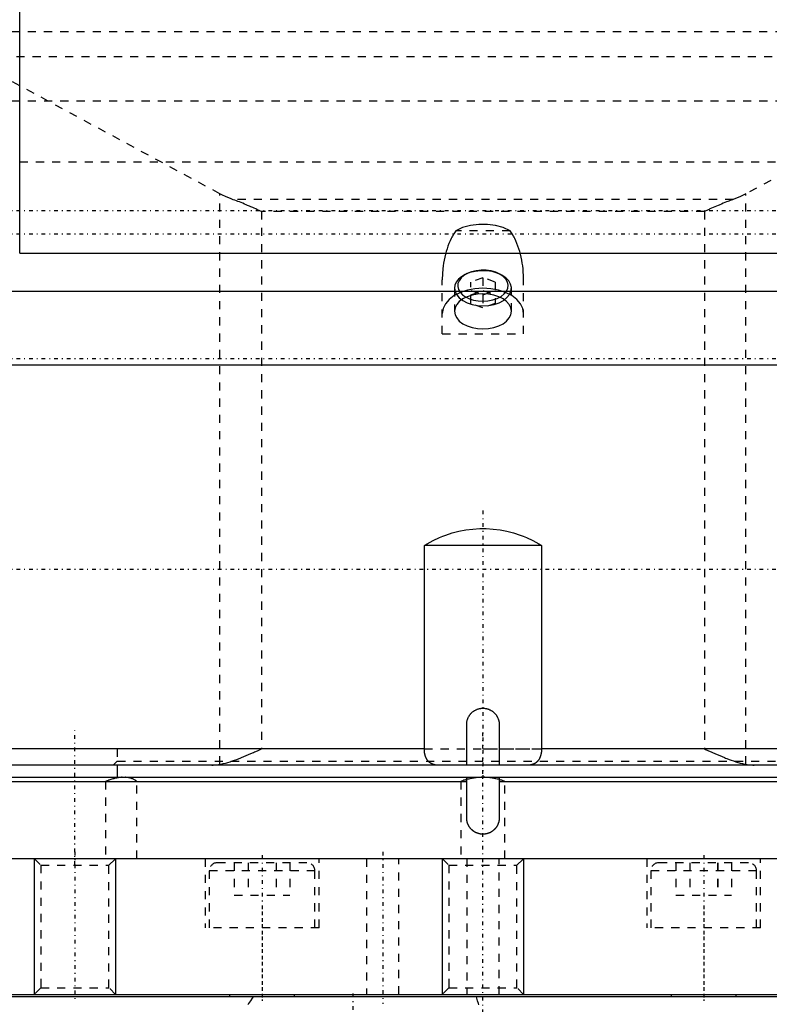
# Model space of a CAD drawing. Extents: x -109 to 109, y -1 to 737.
# Tile 3 of 13: x -57 to 35, y 169 to 290. Entities that reach past the tile are written whole.
import ezdxf

# ---------------------------------------------------------------- set-up
doc = ezdxf.new("R2010")
doc.units = 0
doc.linetypes.add('CENTER', pattern=[1.5, 0.45, -0.5, 0.05, -0.5])
doc.linetypes.add('DASHED', pattern=[2, 1, -1])
for name, color, linetype in [('AM_0', 7, 'CONTINUOUS'), ('AM_10', 7, 'CONTINUOUS'), ('AM_3', 7, 'DASHED'), ('AM_7', 7, 'CENTER')]:
    doc.layers.add(name, color=color, linetype=linetype)

msp = doc.modelspace()

# ---------------------------------------------------------------- linework, layer by layer
at = {"layer": 'AM_0', "color": 7, "linetype": 'CONTINUOUS'}
for p, q in [((-57, 261), (-57, 318)), ((-57, 261), (57, 261)), ((61, 256.27), (-61, 256.27)), ((61, 247.19), (-61, 247.19)), ((-7.21, 200), (-7.21, 225)), ((7.21, 225), (-7.21, 225)), ((7.21, 225), (7.21, 200)), ((-2, 198), (-2, 203)), ((2, 203), (2, 198)), ((-7.21, 200), (-67, 200)), ((67, 200), (7.21, 200)), ((85, 198), (-85, 198)), ((-45, 198), (-45, 196.5)), ((-62.5, 196.5), (49.63, 196.5)), ((-2, 191.5), (-2, 196.5)), ((2, 196.5), (2, 191.5)), ((-62.94, 196), (-2, 196)), ((2, 196), (49.63, 196)), ((-79.5, 186.5), (79.5, 186.5)), ((-79.5, 169.8), (79.5, 169.8)), ((-31.17, 169.8), (-31.17, 169.5)), ((-31.17, 169.8), (-31.17, 169.5)), ((-23.17, 169.5), (-23.17, 169.8)), ((23.17, 169.8), (23.17, 169.5)), ((23.17, 169.8), (23.17, 169.5)), ((31.17, 169.5), (31.17, 169.8)), ((77, 169.5), (-77, 169.5))]:
    msp.add_line(p, q, dxfattribs=at)
for points in [[(-7.21, 225, 0), (-6.87, 225.21, 0), (-6.12, 225.63, 0), (-5.34, 226, 0), (-4.95, 226.16, 0), (-4.57, 226.3, 0), (-3.78, 226.56, 0), (-2.95, 226.77, 0), (-2.1, 226.94, 0), (-1.24, 227.04, 0), (-0.4, 227.1, 0), (0, 227.1, 0), (0.4, 227.1, 0), (1.24, 227.04, 0), (2.1, 226.94, 0), (2.95, 226.77, 0), (3.78, 226.56, 0), (4.57, 226.3, 0), (4.95, 226.16, 0), (5.34, 226, 0), (6.12, 225.63, 0), (6.87, 225.21, 0), (7.21, 225, 0)], [(-2, 203, 0), (-2, 203.03, 0), (-2, 203.08, 0), (-1.99, 203.14, 0), (-1.99, 203.17, 0), (-1.99, 203.2, 0), (-1.98, 203.26, 0), (-1.98, 203.31, 0), (-1.97, 203.37, 0), (-1.95, 203.43, 0), (-1.94, 203.49, 0), (-1.93, 203.51, 0), (-1.92, 203.54, 0), (-1.91, 203.6, 0), (-1.89, 203.66, 0), (-1.87, 203.71, 0), (-1.85, 203.77, 0), (-1.82, 203.82, 0), (-1.81, 203.85, 0), (-1.8, 203.87, 0), (-1.77, 203.93, 0), (-1.74, 203.98, 0), (-1.73, 204, 0), (-1.71, 204.03, 0), (-1.68, 204.08, 0), (-1.65, 204.13, 0), (-1.63, 204.15, 0), (-1.62, 204.18, 0), (-1.58, 204.22, 0), (-1.55, 204.27, 0), (-1.51, 204.31, 0), (-1.47, 204.35, 0), (-1.43, 204.39, 0), (-1.41, 204.41, 0), (-1.39, 204.43, 0), (-1.35, 204.47, 0), (-1.31, 204.51, 0), (-1.27, 204.55, 0), (-1.22, 204.58, 0), (-1.18, 204.62, 0), (-1.15, 204.63, 0), (-1.13, 204.65, 0), (-1.08, 204.68, 0), (-1.03, 204.71, 0), (-0.98, 204.74, 0), (-0.93, 204.77, 0), (-0.87, 204.8, 0), (-0.85, 204.81, 0), (-0.82, 204.82, 0), (-0.77, 204.85, 0), (-0.71, 204.87, 0), (-0.66, 204.89, 0), (-0.6, 204.91, 0), (-0.54, 204.92, 0), (-0.51, 204.93, 0), (-0.49, 204.94, 0), (-0.43, 204.95, 0), (-0.37, 204.97, 0), (-0.31, 204.98, 0), (-0.26, 204.98, 0), (-0.2, 204.99, 0), (-0.17, 204.99, 0), (-0.14, 204.99, 0), (-0.08, 205, 0), (-0.03, 205, 0), (0, 205, 0), (0.03, 205, 0), (0.08, 205, 0), (0.14, 204.99, 0), (0.17, 204.99, 0), (0.2, 204.99, 0), (0.26, 204.98, 0), (0.31, 204.98, 0), (0.37, 204.97, 0), (0.43, 204.95, 0), (0.49, 204.94, 0), (0.51, 204.93, 0), (0.54, 204.92, 0), (0.6, 204.91, 0), (0.66, 204.89, 0), (0.71, 204.87, 0), (0.77, 204.85, 0), (0.82, 204.82, 0), (0.85, 204.81, 0), (0.87, 204.8, 0), (0.93, 204.77, 0), (0.98, 204.74, 0), (1.03, 204.71, 0), (1.08, 204.68, 0), (1.13, 204.65, 0), (1.15, 204.63, 0), (1.18, 204.62, 0), (1.22, 204.58, 0), (1.27, 204.55, 0), (1.31, 204.51, 0), (1.35, 204.47, 0), (1.39, 204.43, 0), (1.41, 204.41, 0), (1.43, 204.39, 0), (1.47, 204.35, 0), (1.51, 204.31, 0), (1.55, 204.27, 0), (1.58, 204.22, 0), (1.62, 204.18, 0), (1.63, 204.15, 0), (1.65, 204.13, 0), (1.68, 204.08, 0), (1.71, 204.03, 0), (1.73, 204, 0), (1.74, 203.98, 0), (1.77, 203.93, 0), (1.8, 203.87, 0), (1.81, 203.85, 0), (1.82, 203.82, 0), (1.85, 203.77, 0), (1.87, 203.71, 0), (1.89, 203.66, 0), (1.91, 203.6, 0), (1.92, 203.54, 0), (1.93, 203.51, 0), (1.94, 203.49, 0), (1.95, 203.43, 0), (1.97, 203.37, 0), (1.98, 203.31, 0), (1.98, 203.26, 0), (1.99, 203.2, 0), (1.99, 203.17, 0), (1.99, 203.14, 0), (2, 203.08, 0), (2, 203.03, 0), (2, 203, 0)], [(-5.48, 198, 0), (-5.55, 198, 0), (-5.71, 198.01, 0), (-5.86, 198.03, 0), (-5.93, 198.04, 0), (-6.01, 198.06, 0), (-6.15, 198.1, 0), (-6.23, 198.13, 0), (-6.25, 198.14, 0), (-6.28, 198.15, 0), (-6.29, 198.16, 0), (-6.3, 198.16, 0), (-6.32, 198.17, 0), (-6.34, 198.19, 0), (-6.37, 198.2, 0), (-6.39, 198.21, 0), (-6.41, 198.22, 0), (-6.42, 198.23, 0), (-6.43, 198.24, 0), (-6.45, 198.25, 0), (-6.47, 198.26, 0), (-6.49, 198.28, 0), (-6.51, 198.29, 0), (-6.53, 198.3, 0), (-6.54, 198.31, 0), (-6.55, 198.32, 0), (-6.57, 198.34, 0), (-6.59, 198.35, 0), (-6.61, 198.37, 0), (-6.63, 198.38, 0), (-6.65, 198.4, 0), (-6.66, 198.41, 0), (-6.67, 198.42, 0), (-6.68, 198.44, 0), (-6.7, 198.46, 0), (-6.71, 198.46, 0), (-6.72, 198.47, 0), (-6.74, 198.49, 0), (-6.75, 198.51, 0), (-6.76, 198.52, 0), (-6.77, 198.53, 0), (-6.78, 198.55, 0), (-6.8, 198.57, 0), (-6.82, 198.59, 0), (-6.83, 198.61, 0), (-6.85, 198.64, 0), (-6.85, 198.65, 0), (-6.86, 198.66, 0), (-6.88, 198.68, 0), (-6.89, 198.7, 0), (-6.9, 198.73, 0), (-6.92, 198.75, 0), (-6.93, 198.77, 0), (-6.94, 198.79, 0), (-6.94, 198.8, 0), (-6.96, 198.82, 0), (-6.97, 198.85, 0), (-6.98, 198.88, 0), (-7, 198.9, 0), (-7.01, 198.93, 0), (-7.01, 198.94, 0), (-7.02, 198.96, 0), (-7.03, 198.99, 0), (-7.04, 199.01, 0), (-7.05, 199.04, 0), (-7.06, 199.07, 0), (-7.07, 199.1, 0), (-7.08, 199.12, 0), (-7.08, 199.13, 0), (-7.09, 199.16, 0), (-7.1, 199.19, 0), (-7.11, 199.22, 0), (-7.12, 199.26, 0), (-7.13, 199.29, 0), (-7.13, 199.3, 0), (-7.14, 199.32, 0), (-7.14, 199.35, 0), (-7.15, 199.38, 0), (-7.15, 199.4, 0), (-7.16, 199.42, 0), (-7.16, 199.45, 0), (-7.17, 199.48, 0), (-7.17, 199.5, 0), (-7.17, 199.51, 0), (-7.18, 199.55, 0), (-7.18, 199.58, 0), (-7.19, 199.61, 0), (-7.19, 199.65, 0), (-7.2, 199.68, 0), (-7.2, 199.7, 0), (-7.2, 199.72, 0), (-7.2, 199.75, 0), (-7.2, 199.78, 0), (-7.21, 199.82, 0), (-7.21, 199.85, 0), (-7.21, 199.88, 0), (-7.21, 199.9, 0), (-7.21, 199.92, 0), (-7.21, 199.95, 0), (-7.21, 199.98, 0), (-7.21, 200, 0)], [(7.21, 200, 0), (7.21, 199.98, 0), (7.21, 199.95, 0), (7.21, 199.92, 0), (7.21, 199.9, 0), (7.21, 199.88, 0), (7.21, 199.85, 0), (7.21, 199.82, 0), (7.2, 199.78, 0), (7.2, 199.75, 0), (7.2, 199.72, 0), (7.2, 199.7, 0), (7.2, 199.68, 0), (7.19, 199.65, 0), (7.19, 199.61, 0), (7.18, 199.58, 0), (7.18, 199.55, 0), (7.17, 199.51, 0), (7.17, 199.5, 0), (7.17, 199.48, 0), (7.16, 199.45, 0), (7.16, 199.42, 0), (7.15, 199.4, 0), (7.15, 199.38, 0), (7.14, 199.35, 0), (7.14, 199.32, 0), (7.13, 199.3, 0), (7.13, 199.29, 0), (7.12, 199.26, 0), (7.11, 199.22, 0), (7.1, 199.19, 0), (7.09, 199.16, 0), (7.08, 199.13, 0), (7.08, 199.12, 0), (7.07, 199.1, 0), (7.06, 199.07, 0), (7.05, 199.04, 0), (7.04, 199.01, 0), (7.03, 198.99, 0), (7.02, 198.96, 0), (7.01, 198.94, 0), (7.01, 198.93, 0), (7, 198.9, 0), (6.98, 198.88, 0), (6.97, 198.85, 0), (6.96, 198.82, 0), (6.94, 198.8, 0), (6.94, 198.79, 0), (6.93, 198.77, 0), (6.92, 198.75, 0), (6.9, 198.73, 0), (6.89, 198.7, 0), (6.88, 198.68, 0), (6.86, 198.66, 0), (6.85, 198.65, 0), (6.85, 198.64, 0), (6.83, 198.61, 0), (6.82, 198.59, 0), (6.8, 198.57, 0), (6.78, 198.55, 0), (6.77, 198.53, 0), (6.76, 198.52, 0), (6.75, 198.51, 0), (6.74, 198.49, 0), (6.72, 198.47, 0), (6.71, 198.46, 0), (6.7, 198.46, 0), (6.68, 198.44, 0), (6.67, 198.42, 0), (6.66, 198.41, 0), (6.65, 198.4, 0), (6.63, 198.38, 0), (6.61, 198.37, 0), (6.59, 198.35, 0), (6.57, 198.34, 0), (6.55, 198.32, 0), (6.54, 198.31, 0), (6.53, 198.3, 0), (6.51, 198.29, 0), (6.49, 198.28, 0), (6.47, 198.26, 0), (6.45, 198.25, 0), (6.43, 198.24, 0), (6.42, 198.23, 0), (6.41, 198.22, 0), (6.39, 198.21, 0), (6.37, 198.2, 0), (6.34, 198.19, 0), (6.32, 198.17, 0), (6.3, 198.16, 0), (6.29, 198.16, 0), (6.28, 198.15, 0), (6.25, 198.14, 0), (6.23, 198.13, 0), (6.15, 198.1, 0), (6.01, 198.06, 0), (5.93, 198.04, 0), (5.86, 198.03, 0), (5.71, 198.01, 0), (5.55, 198, 0), (5.48, 198, 0)], [(0, 189.5, 0), (-0.01, 189.5, 0), (-0.04, 189.5, 0), (-0.07, 189.5, 0), (-0.08, 189.5, 0), (-0.1, 189.5, 0), (-0.13, 189.5, 0), (-0.16, 189.51, 0), (-0.18, 189.51, 0), (-0.21, 189.51, 0), (-0.24, 189.51, 0), (-0.26, 189.52, 0), (-0.27, 189.52, 0), (-0.3, 189.52, 0), (-0.33, 189.53, 0), (-0.36, 189.53, 0), (-0.38, 189.54, 0), (-0.41, 189.54, 0), (-0.43, 189.55, 0), (-0.44, 189.55, 0), (-0.47, 189.56, 0), (-0.5, 189.56, 0), (-0.51, 189.57, 0), (-0.53, 189.57, 0), (-0.56, 189.58, 0), (-0.58, 189.59, 0), (-0.6, 189.59, 0), (-0.61, 189.6, 0), (-0.64, 189.61, 0), (-0.67, 189.62, 0), (-0.7, 189.63, 0), (-0.72, 189.64, 0), (-0.75, 189.65, 0), (-0.77, 189.65, 0), (-0.78, 189.66, 0), (-0.81, 189.67, 0), (-0.83, 189.68, 0), (-0.86, 189.69, 0), (-0.89, 189.71, 0), (-0.91, 189.72, 0), (-0.93, 189.73, 0), (-0.94, 189.73, 0), (-0.97, 189.75, 0), (-0.99, 189.76, 0), (-1.02, 189.78, 0), (-1.04, 189.79, 0), (-1.07, 189.81, 0), (-1.08, 189.82, 0), (-1.09, 189.82, 0), (-1.12, 189.84, 0), (-1.14, 189.86, 0), (-1.16, 189.87, 0), (-1.19, 189.89, 0), (-1.21, 189.91, 0), (-1.22, 189.92, 0), (-1.23, 189.93, 0), (-1.26, 189.94, 0), (-1.28, 189.96, 0), (-1.3, 189.98, 0), (-1.32, 190, 0), (-1.34, 190.02, 0), (-1.35, 190.03, 0), (-1.36, 190.04, 0), (-1.38, 190.06, 0), (-1.4, 190.08, 0), (-1.41, 190.09, 0), (-1.42, 190.1, 0), (-1.44, 190.12, 0), (-1.46, 190.14, 0), (-1.47, 190.15, 0), (-1.48, 190.16, 0), (-1.5, 190.18, 0), (-1.52, 190.2, 0), (-1.54, 190.22, 0), (-1.56, 190.24, 0), (-1.57, 190.27, 0), (-1.58, 190.28, 0), (-1.59, 190.29, 0), (-1.61, 190.31, 0), (-1.63, 190.34, 0), (-1.64, 190.36, 0), (-1.66, 190.38, 0), (-1.68, 190.41, 0), (-1.68, 190.42, 0), (-1.69, 190.43, 0), (-1.71, 190.46, 0), (-1.72, 190.48, 0), (-1.74, 190.51, 0), (-1.75, 190.53, 0), (-1.77, 190.56, 0), (-1.77, 190.57, 0), (-1.78, 190.59, 0), (-1.79, 190.61, 0), (-1.81, 190.64, 0), (-1.82, 190.67, 0), (-1.83, 190.69, 0), (-1.84, 190.72, 0), (-1.85, 190.73, 0), (-1.85, 190.75, 0), (-1.86, 190.78, 0), (-1.87, 190.8, 0), (-1.88, 190.83, 0), (-1.89, 190.86, 0), (-1.9, 190.89, 0), (-1.91, 190.9, 0), (-1.91, 190.92, 0), (-1.92, 190.94, 0), (-1.93, 190.97, 0), (-1.93, 190.99, 0), (-1.94, 191, 0), (-1.94, 191.03, 0), (-1.95, 191.06, 0), (-1.95, 191.07, 0), (-1.96, 191.09, 0), (-1.96, 191.12, 0), (-1.97, 191.14, 0), (-1.97, 191.17, 0), (-1.98, 191.2, 0), (-1.98, 191.23, 0), (-1.98, 191.24, 0), (-1.99, 191.26, 0), (-1.99, 191.29, 0), (-1.99, 191.32, 0), (-1.99, 191.34, 0), (-2, 191.37, 0), (-2, 191.4, 0), (-2, 191.42, 0), (-2, 191.43, 0), (-2, 191.46, 0), (-2, 191.49, 0), (-2, 191.5, 0)], [(2, 191.5, 0), (2, 191.49, 0), (2, 191.46, 0), (2, 191.43, 0), (2, 191.42, 0), (2, 191.4, 0), (2, 191.37, 0), (1.99, 191.34, 0), (1.99, 191.32, 0), (1.99, 191.29, 0), (1.99, 191.26, 0), (1.98, 191.24, 0), (1.98, 191.23, 0), (1.98, 191.2, 0), (1.97, 191.17, 0), (1.97, 191.14, 0), (1.96, 191.12, 0), (1.96, 191.09, 0), (1.95, 191.07, 0), (1.95, 191.06, 0), (1.94, 191.03, 0), (1.94, 191, 0), (1.93, 190.99, 0), (1.93, 190.97, 0), (1.92, 190.94, 0), (1.91, 190.92, 0), (1.91, 190.9, 0), (1.9, 190.89, 0), (1.89, 190.86, 0), (1.88, 190.83, 0), (1.87, 190.8, 0), (1.86, 190.78, 0), (1.85, 190.75, 0), (1.85, 190.73, 0), (1.84, 190.72, 0), (1.83, 190.69, 0), (1.82, 190.67, 0), (1.81, 190.64, 0), (1.79, 190.61, 0), (1.78, 190.59, 0), (1.77, 190.57, 0), (1.77, 190.56, 0), (1.75, 190.53, 0), (1.74, 190.51, 0), (1.72, 190.48, 0), (1.71, 190.46, 0), (1.69, 190.43, 0), (1.68, 190.42, 0), (1.68, 190.41, 0), (1.66, 190.38, 0), (1.64, 190.36, 0), (1.63, 190.34, 0), (1.61, 190.31, 0), (1.59, 190.29, 0), (1.58, 190.28, 0), (1.57, 190.27, 0), (1.56, 190.24, 0), (1.54, 190.22, 0), (1.52, 190.2, 0), (1.5, 190.18, 0), (1.48, 190.16, 0), (1.47, 190.15, 0), (1.46, 190.14, 0), (1.44, 190.12, 0), (1.42, 190.1, 0), (1.41, 190.09, 0), (1.4, 190.08, 0), (1.38, 190.06, 0), (1.36, 190.04, 0), (1.35, 190.03, 0), (1.34, 190.02, 0), (1.32, 190, 0), (1.3, 189.98, 0), (1.28, 189.96, 0), (1.26, 189.94, 0), (1.23, 189.93, 0), (1.22, 189.92, 0), (1.21, 189.91, 0), (1.19, 189.89, 0), (1.16, 189.87, 0), (1.14, 189.86, 0), (1.12, 189.84, 0), (1.09, 189.82, 0), (1.08, 189.82, 0), (1.07, 189.81, 0), (1.04, 189.79, 0), (1.02, 189.78, 0), (0.99, 189.76, 0), (0.97, 189.75, 0), (0.94, 189.73, 0), (0.93, 189.73, 0), (0.91, 189.72, 0), (0.89, 189.71, 0), (0.86, 189.69, 0), (0.83, 189.68, 0), (0.81, 189.67, 0), (0.78, 189.66, 0), (0.77, 189.65, 0), (0.75, 189.65, 0), (0.72, 189.64, 0), (0.7, 189.63, 0), (0.67, 189.62, 0), (0.64, 189.61, 0), (0.61, 189.6, 0), (0.6, 189.59, 0), (0.58, 189.59, 0), (0.56, 189.58, 0), (0.53, 189.57, 0), (0.51, 189.57, 0), (0.5, 189.56, 0), (0.47, 189.56, 0), (0.44, 189.55, 0), (0.43, 189.55, 0), (0.41, 189.54, 0), (0.38, 189.54, 0), (0.36, 189.53, 0), (0.33, 189.53, 0), (0.3, 189.52, 0), (0.27, 189.52, 0), (0.26, 189.52, 0), (0.24, 189.51, 0), (0.21, 189.51, 0), (0.18, 189.51, 0), (0.16, 189.51, 0), (0.13, 189.5, 0), (0.1, 189.5, 0), (0.08, 189.5, 0), (0.07, 189.5, 0), (0.04, 189.5, 0), (0.01, 189.5, 0), (0, 189.5, 0)]]:
    msp.add_polyline3d(points, dxfattribs=at)
at = {"layer": 'AM_10', "color": 7, "linetype": 'CONTINUOUS'}
for p, q in [((-55.2, 186.5), (-55.2, 169.8)), ((-45.2, 186.5), (-45.2, 169.8)), ((-5, 186.5), (-5, 169.8)), ((5, 186.5), (5, 169.8))]:
    msp.add_line(p, q, dxfattribs=at)
at = {"layer": 'AM_3', "color": 6, "linetype": 'DASHED'}
for p, q in [((66.99, 288.23), (-66.99, 288.23)), ((63.59, 285.14), (-63.59, 285.14)), ((-32.36, 268.28), (-63.59, 285.14)), ((63.59, 285.14), (32.36, 268.28)), ((61, 279.68), (-60, 279.68)), ((60, 272.18), (-60, 272.18)), ((-32.36, 198.09), (-32.36, 268.28)), ((32.36, 198.09), (32.36, 268.28)), ((30.81, 267.6), (-30.81, 267.6)), ((27.25, 266.11), (-27.25, 266.11)), ((-27.25, 266.11), (-27.25, 200)), ((27.25, 266.11), (27.25, 200)), ((3.35, 263.75), (-3.35, 263.75)), ((-1.93, 258.47), (-2.18, 258.35)), ((2.18, 258.35), (1.93, 258.47)), ((-5, 251.06), (-5, 257.72)), ((0, 257.96), (-1.49, 257.43)), ((-1.49, 254.8), (-1.49, 257.43)), ((1.49, 257.43), (0, 257.96)), ((0, 257.96), (0, 256.39)), ((1.49, 257.43), (1.49, 254.8)), ((5, 251.06), (5, 257.72)), ((-3.5, 256.67), (-3.5, 253.83)), ((-1.49, 255.86), (0, 256.39)), ((-1.49, 256.38), (0, 255.85)), ((0, 256.39), (1.49, 255.86)), ((0, 255.85), (1.49, 256.38)), ((0, 255.85), (0, 254.27)), ((3.5, 253.83), (3.5, 256.67)), ((0, 254.27), (-1.49, 254.8)), ((1.49, 254.8), (0, 254.27)), ((-5, 251.06), (5, 251.06)), ((-45, 200), (-45, 198)), ((-7.21, 200), (7.21, 200)), ((0, 200), (7.21, 200)), ((-45, 198.5), (-45.5, 198)), ((-45, 198.5), (45, 198.5)), ((-46.43, 196), (-46.43, 186.5)), ((-42.58, 186.5), (-42.58, 196)), ((-2.71, 196), (-2.71, 186.5)), ((2.71, 186.5), (2.71, 196)), ((-55.2, 186.5), (-54.39, 185.69)), ((-54.39, 185.69), (-54.39, 170.61)), ((-54.39, 185.69), (-46.02, 185.69)), ((-46.02, 185.69), (-45.2, 186.5)), ((-46.02, 170.61), (-46.02, 185.69)), ((-34.17, 186.5), (-34.17, 178)), ((-34.17, 186.5), (-34.17, 178)), ((-21.67, 186), (-32.67, 186)), ((-30.6, 186), (-30.6, 182)), ((-30.6, 186), (-30.6, 182)), ((-28.89, 186), (-28.89, 182)), ((-28.88, 186), (-28.88, 182)), ((-25.46, 186), (-25.46, 182)), ((-25.46, 186), (-25.46, 182)), ((-23.74, 186), (-23.74, 182)), ((-23.74, 186), (-23.74, 182)), ((-20.17, 178), (-20.17, 186.5)), ((-20.17, 178), (-20.17, 186.5)), ((-14.33, 186.5), (-14.33, 169.8)), ((-10.33, 169.8), (-10.33, 186.5)), ((-5, 186.5), (-4.19, 185.69)), ((-4.19, 185.69), (-4.19, 170.61)), ((-4.19, 185.69), (4.19, 185.69)), ((-2, 186.5), (-2, 169.8)), ((2, 169.8), (2, 186.5)), ((4.19, 185.69), (5, 186.5)), ((4.19, 170.61), (4.19, 185.69)), ((20.17, 186.5), (20.17, 178)), ((20.17, 186.5), (20.17, 178)), ((32.67, 186), (21.67, 186)), ((23.74, 186), (23.74, 182)), ((23.74, 186), (23.74, 182)), ((25.46, 186), (25.46, 182)), ((25.46, 186), (25.46, 182)), ((28.88, 186), (28.88, 182)), ((28.89, 186), (28.89, 182)), ((30.6, 186), (30.6, 182)), ((30.6, 186), (30.6, 182)), ((34.17, 178), (34.17, 186.5)), ((34.17, 178), (34.17, 186.5)), ((-33.67, 185), (-33.67, 178)), ((-33.67, 185), (-33.67, 178)), ((-20.67, 185), (-33.67, 185)), ((-20.67, 178), (-20.67, 185)), ((-20.67, 178), (-20.67, 185)), ((20.67, 185), (20.67, 178)), ((20.67, 185), (20.67, 178)), ((33.67, 185), (20.67, 185)), ((33.67, 178), (33.67, 185)), ((33.67, 178), (33.67, 185)), ((-30.6, 182), (-23.74, 182)), ((23.74, 182), (30.6, 182)), ((-20.17, 178), (-34.17, 178)), ((34.17, 178), (20.17, 178)), ((-54.39, 170.61), (-55.2, 169.8)), ((-54.39, 170.61), (-46.02, 170.61)), ((-45.2, 169.8), (-46.02, 170.61)), ((-23.17, 169.5), (-23.17, 169.8)), ((-4.19, 170.61), (-5, 169.8)), ((-4.19, 170.61), (4.19, 170.61)), ((5, 169.8), (4.19, 170.61)), ((31.17, 169.5), (31.17, 169.8))]:
    msp.add_line(p, q, dxfattribs=at)
for points in [[(3.35, 263.75), (2.5, 264.13), (1.55, 264.39), (0.52, 264.53), (-0.52, 264.53), (-1.55, 264.39), (-2.5, 264.13), (-3.35, 263.75)], [(-2.18, 258.35), (-2.64, 258.08), (-3.01, 257.77), (-3.28, 257.42), (-3.44, 257.05), (-3.5, 256.67)], [(-1.93, 258.47), (-2.36, 258.22), (-2.69, 257.93), (-2.94, 257.6), (-3.07, 257.24), (-3.1, 256.88), (-3.01, 256.52), (-2.82, 256.18), (-2.52, 255.87), (-2.13, 255.6), (-1.67, 255.38), (-1.15, 255.21), (-0.58, 255.11), (0, 255.07)], [(0, 254.51), (0.7, 254.56), (1.37, 254.68), (1.98, 254.89), (2.52, 255.17), (2.95, 255.51), (3.27, 255.9), (3.45, 256.31), (3.5, 256.74), (3.4, 257.17), (3.17, 257.58), (2.81, 257.95), (2.34, 258.27), (1.77, 258.53), (1.13, 258.71), (0.45, 258.8), (-0.25, 258.82), (-0.94, 258.74), (-1.6, 258.59), (-2.18, 258.35)], [(0, 255.07), (0.62, 255.11), (1.21, 255.23), (1.76, 255.41), (2.23, 255.66), (2.62, 255.96), (2.89, 256.3), (3.06, 256.67), (3.1, 257.05), (3.01, 257.43), (2.81, 257.79), (2.49, 258.12), (2.07, 258.4), (1.57, 258.63), (1, 258.79), (0.4, 258.88), (-0.22, 258.89), (-0.83, 258.82), (-1.41, 258.68), (-1.93, 258.47)], [(5, 253.58), (4.9, 254.18), (4.62, 254.76), (4.16, 255.29), (3.54, 255.76), (2.78, 256.14), (1.91, 256.43), (0.98, 256.6), (0, 256.66), (-0.98, 256.6), (-1.91, 256.43), (-2.78, 256.14), (-3.54, 255.76), (-4.16, 255.29), (-4.62, 254.76), (-4.9, 254.18), (-5, 253.58)], [(-3.5, 256.67), (-3.43, 256.25), (-3.23, 255.84), (-2.91, 255.47), (-2.47, 255.14), (-1.94, 254.88), (-1.34, 254.68), (-0.68, 254.55), (0, 254.51)]]:
    msp.add_lwpolyline(points, dxfattribs=at)
msp.add_lwpolyline([(-3.5, 253.83), (-3.43, 253.41), (-3.23, 253.01), (-2.91, 252.63), (-2.47, 252.31), (-1.94, 252.04), (-1.34, 251.84), (-0.68, 251.72), (0, 251.68), (0.68, 251.72), (1.34, 251.84), (1.94, 252.04), (2.47, 252.31), (2.91, 252.63), (3.23, 253.01), (3.43, 253.41), (3.5, 253.83), (3.43, 254.25), (3.23, 254.66), (2.91, 255.03), (2.47, 255.35), (1.94, 255.62), (1.34, 255.82), (0.68, 255.94), (0, 255.99), (-0.68, 255.94), (-1.34, 255.82), (-1.94, 255.62), (-2.47, 255.35), (-2.91, 255.03), (-3.23, 254.66), (-3.43, 254.25)], close=True, dxfattribs=at)
for points in [[(-30.81, 267.6, 0), (-31.08, 267.69, 0), (-31.6, 267.91, 0), (-32.11, 268.15, 0), (-32.36, 268.28, 0)], [(32.36, 268.28, 0), (32.11, 268.15, 0), (31.6, 267.91, 0), (31.08, 267.69, 0), (30.81, 267.6, 0)], [(-27.25, 266.11, 0), (-27.35, 266.16, 0), (-27.54, 266.24, 0), (-27.73, 266.33, 0), (-27.83, 266.37, 0), (-27.93, 266.42, 0), (-28.13, 266.51, 0), (-28.33, 266.6, 0), (-28.54, 266.68, 0), (-28.74, 266.77, 0), (-28.95, 266.86, 0), (-29.05, 266.9, 0), (-29.15, 266.95, 0), (-29.35, 267.03, 0), (-29.56, 267.12, 0), (-29.76, 267.2, 0), (-29.96, 267.28, 0), (-30.15, 267.35, 0), (-30.25, 267.39, 0), (-30.34, 267.43, 0), (-30.53, 267.5, 0), (-30.72, 267.56, 0), (-30.81, 267.6, 0)], [(30.81, 267.6, 0), (30.72, 267.56, 0), (30.53, 267.5, 0), (30.34, 267.43, 0), (30.25, 267.39, 0), (30.15, 267.35, 0), (29.96, 267.28, 0), (29.76, 267.2, 0), (29.56, 267.12, 0), (29.35, 267.03, 0), (29.15, 266.95, 0), (29.05, 266.9, 0), (28.95, 266.86, 0), (28.74, 266.77, 0), (28.54, 266.68, 0), (28.33, 266.6, 0), (28.13, 266.51, 0), (27.93, 266.42, 0), (27.83, 266.37, 0), (27.73, 266.33, 0), (27.54, 266.24, 0), (27.35, 266.16, 0), (27.25, 266.11, 0)], [(-3.35, 263.75, 0), (-3.43, 263.62, 0), (-3.6, 263.36, 0), (-3.76, 263.08, 0), (-3.83, 262.94, 0), (-3.91, 262.79, 0), (-4.05, 262.49, 0), (-4.18, 262.18, 0), (-4.3, 261.86, 0), (-4.42, 261.53, 0), (-4.52, 261.19, 0), (-4.57, 261.02, 0), (-4.61, 260.85, 0), (-4.7, 260.49, 0), (-4.77, 260.14, 0), (-4.84, 259.77, 0), (-4.89, 259.41, 0), (-4.93, 259.04, 0), (-4.95, 258.85, 0), (-4.97, 258.66, 0), (-4.99, 258.29, 0), (-5, 257.91, 0), (-5, 257.72, 0)], [(5, 257.72, 0), (5, 257.91, 0), (4.99, 258.29, 0), (4.97, 258.66, 0), (4.95, 258.85, 0), (4.93, 259.04, 0), (4.89, 259.41, 0), (4.84, 259.77, 0), (4.77, 260.14, 0), (4.7, 260.49, 0), (4.61, 260.85, 0), (4.57, 261.02, 0), (4.52, 261.19, 0), (4.42, 261.53, 0), (4.3, 261.86, 0), (4.18, 262.18, 0), (4.05, 262.49, 0), (3.91, 262.79, 0), (3.83, 262.94, 0), (3.76, 263.08, 0), (3.6, 263.36, 0), (3.43, 263.62, 0), (3.35, 263.75, 0)], [(-32.36, 198.09, 0), (-32.22, 198.12, 0), (-31.95, 198.18, 0), (-31.67, 198.25, 0), (-31.52, 198.29, 0), (-31.38, 198.33, 0), (-31.11, 198.42, 0), (-30.83, 198.51, 0), (-30.56, 198.61, 0), (-30.29, 198.71, 0), (-30.01, 198.82, 0), (-29.86, 198.87, 0), (-29.72, 198.93, 0), (-29.43, 199.05, 0), (-29.13, 199.17, 0), (-28.84, 199.3, 0), (-28.54, 199.43, 0), (-28.25, 199.56, 0), (-28.1, 199.62, 0), (-27.96, 199.69, 0), (-27.67, 199.81, 0), (-27.39, 199.94, 0), (-27.25, 200, 0)], [(27.25, 200, 0), (27.39, 199.94, 0), (27.67, 199.81, 0), (27.96, 199.69, 0), (28.1, 199.62, 0), (28.25, 199.56, 0), (28.54, 199.43, 0), (28.84, 199.3, 0), (29.13, 199.17, 0), (29.43, 199.05, 0), (29.72, 198.93, 0), (29.86, 198.87, 0), (30.01, 198.82, 0), (30.29, 198.71, 0), (30.56, 198.61, 0), (30.83, 198.51, 0), (31.11, 198.42, 0), (31.38, 198.33, 0), (31.52, 198.29, 0), (31.67, 198.25, 0), (31.95, 198.18, 0), (32.22, 198.12, 0), (32.36, 198.09, 0)], [(-33.36, 198, 0), (-33.19, 198, 0), (-32.86, 198.02, 0), (-32.53, 198.06, 0), (-32.36, 198.09, 0)], [(32.36, 198.09, 0), (32.53, 198.06, 0), (32.86, 198.02, 0), (33.19, 198, 0), (33.36, 198, 0)], [(-44.41, 196.5, 0), (-44.46, 196.5, 0), (-44.56, 196.49, 0), (-44.67, 196.48, 0), (-44.72, 196.47, 0), (-44.77, 196.46, 0), (-44.88, 196.45, 0), (-44.99, 196.43, 0), (-45.1, 196.41, 0), (-45.21, 196.39, 0), (-45.32, 196.36, 0), (-45.37, 196.35, 0), (-45.43, 196.33, 0), (-45.55, 196.3, 0), (-45.66, 196.27, 0), (-45.78, 196.23, 0), (-45.9, 196.2, 0), (-46.01, 196.16, 0), (-46.07, 196.14, 0), (-46.13, 196.11, 0), (-46.25, 196.07, 0), (-46.37, 196.02, 0), (-46.43, 196, 0)], [(-42.58, 196, 0), (-42.61, 196.02, 0), (-42.67, 196.07, 0), (-42.74, 196.11, 0), (-42.77, 196.14, 0), (-42.8, 196.16, 0), (-42.87, 196.2, 0), (-42.94, 196.23, 0), (-43.01, 196.27, 0), (-43.09, 196.3, 0), (-43.16, 196.33, 0), (-43.2, 196.35, 0), (-43.24, 196.36, 0), (-43.32, 196.39, 0), (-43.4, 196.41, 0), (-43.49, 196.43, 0), (-43.57, 196.45, 0), (-43.66, 196.46, 0), (-43.7, 196.47, 0), (-43.75, 196.48, 0), (-43.84, 196.49, 0), (-43.93, 196.5, 0), (-43.97, 196.5, 0)], [(0, 196.5, 0), (-0.08, 196.5, 0), (-0.23, 196.5, 0), (-0.38, 196.49, 0), (-0.45, 196.49, 0), (-0.53, 196.48, 0), (-0.68, 196.47, 0), (-0.84, 196.45, 0), (-0.99, 196.43, 0), (-1.14, 196.41, 0), (-1.29, 196.39, 0), (-1.37, 196.37, 0), (-1.45, 196.36, 0), (-1.6, 196.33, 0), (-1.75, 196.29, 0), (-1.9, 196.26, 0), (-2.05, 196.22, 0), (-2.2, 196.17, 0), (-2.27, 196.15, 0), (-2.34, 196.13, 0), (-2.49, 196.08, 0), (-2.63, 196.03, 0), (-2.71, 196, 0)], [(2.71, 196, 0), (2.63, 196.03, 0), (2.49, 196.08, 0), (2.34, 196.13, 0), (2.27, 196.15, 0), (2.2, 196.17, 0), (2.05, 196.22, 0), (1.9, 196.26, 0), (1.75, 196.29, 0), (1.6, 196.33, 0), (1.45, 196.36, 0), (1.37, 196.37, 0), (1.29, 196.39, 0), (1.14, 196.41, 0), (0.99, 196.43, 0), (0.84, 196.45, 0), (0.68, 196.47, 0), (0.53, 196.48, 0), (0.45, 196.49, 0), (0.38, 196.49, 0), (0.23, 196.5, 0), (0.08, 196.5, 0), (0, 196.5, 0)], [(-28.29, 169.5, 0), (-28.4, 169.33, 0), (-28.62, 169, 0), (-28.83, 168.67, 0), (-28.94, 168.5, 0)], [(-0.51, 168.5, 0), (-0.55, 168.67, 0), (-0.65, 169, 0), (-0.75, 169.33, 0), (-0.8, 169.5, 0)]]:
    msp.add_polyline3d(points, dxfattribs=at)
for centre, start, end in [((-32.67, 185), 90, 180), ((-21.67, 185), 0, 90), ((21.67, 185), 90, 180), ((32.67, 185), 0, 90)]:
    msp.add_arc(centre, 1, start, end, dxfattribs=at)
at = {"layer": 'AM_7', "color": 4, "linetype": 'CENTER'}
for p, q in [((108.9, 266.21), (-108.9, 266.21)), ((108.9, 263.31), (-108.9, 263.31)), ((108.9, 248), (-108.9, 248)), ((0, 229.31), (0, 196.51)), ((108.9, 222.06), (-108.9, 222.06)), ((-50.2, 185.75), (-50.2, 202.25)), ((0, 9.38), (0, 202.25)), ((-50.2, 187.34), (-50.2, 168.97)), ((-27.17, 186.93), (-27.17, 169)), ((-27.17, 186.93), (-27.17, 177.57)), ((-12.33, 187.35), (-12.33, 168.65)), ((27.17, 186.93), (27.17, 169)), ((27.17, 186.93), (27.17, 177.57)), ((-27.17, 180), (-27.17, 169)), ((27.17, 180), (27.17, 169)), ((-16, 169.9), (-16, 161.1))]:
    msp.add_line(p, q, dxfattribs=at)

doc.saveas('drawing.dxf')
